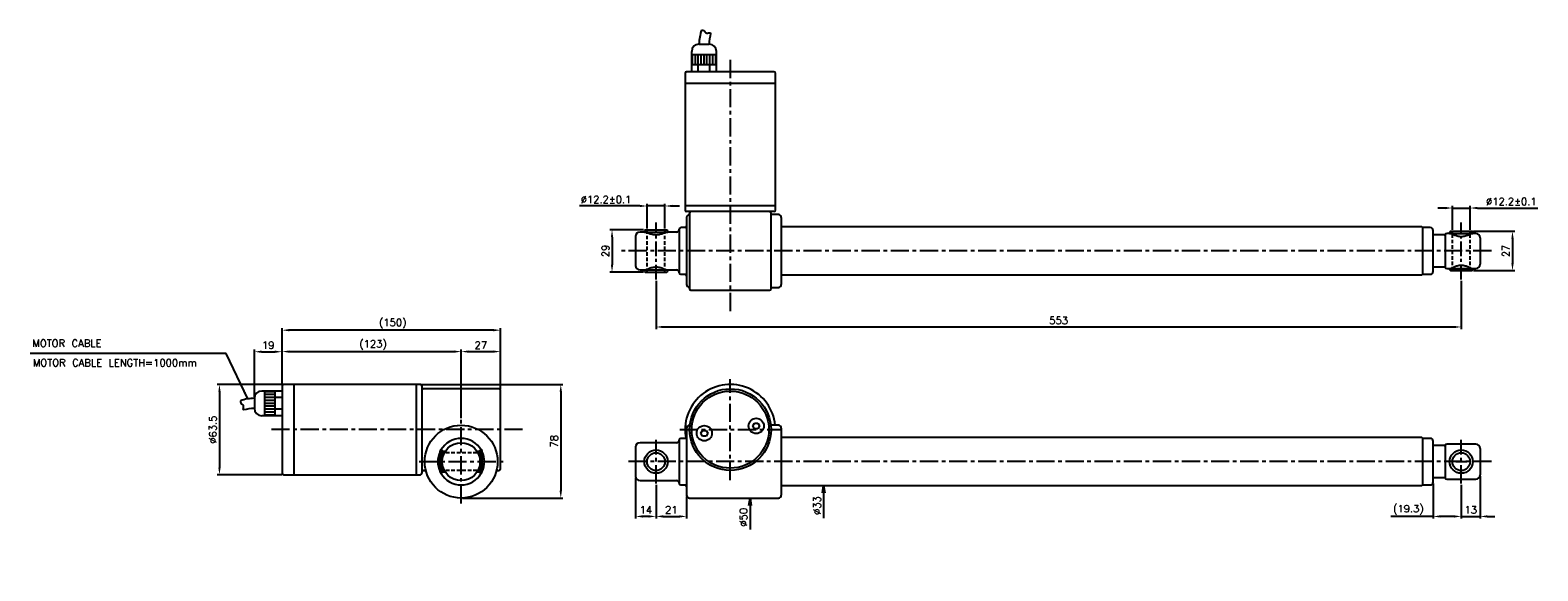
# Model space of a CAD drawing. Extents: x -172 to 864, y 62 to 433.
import ezdxf

# ---------------------------------------------------------------- set-up
doc = ezdxf.new("R2010")
doc.units = 0
doc.header["$LTSCALE"] = 10
doc.header["$MEASUREMENT"] = 0
doc.header["$PDMODE"] = 3
doc.linetypes.add('CENTER', pattern=[2, 1.25, -0.25, 0.25, -0.25])
doc.linetypes.add('HIDDEN', pattern=[0.375, 0.25, -0.125])
doc.layers.get('0').update_dxf_attribs({"linetype": 'CONTINUOUS'})
doc.layers.get('DEFPOINTS').update_dxf_attribs({"linetype": 'CONTINUOUS'})
for name, color, linetype in [('CE', 7, 'CENTER'), ('DIM', 7, 'CONTINUOUS'), ('HIDDEN', 7, 'HIDDEN')]:
    doc.layers.add(name, color=color, linetype=linetype)
doc.styles.get("Standard").update_dxf_attribs({"font": 'txt.shx'})
doc.dimstyles.new('FU-2D', dxfattribs={"dimtxt": 2, "dimasz": 2, "dimexe": 1.5, "dimexo": 1, "dimgap": 0.8, "dimtad": 1, "dimdec": 3, "dimtxsty": 'STANDARD', "dimblk1": 'OPEN', "dimblk2": 'OPEN', "dimsah": 1, "dimcen": -1.5, "dimclrd": 256, "dimclre": 256, "dimclrt": 256, "dimazin": 3, "dimtp": 0.3, "dimtfac": 0.8, "dimtmove": 0, "dimatfit": 3, "dimtolj": 1})

# ---------------------------------------------------------------- blocks, each defined once
blk = doc.blocks.new('_OPEN')
at = {"color": 0, "linetype": 'BYBLOCK'}
for p, q in [((-1, 0.17), (0, 0)), ((0, 0), (-1, -0.17)), ((0, 0), (-1, 0))]:
    blk.add_line(p, q, dxfattribs=at)
blk = doc.blocks.new('*D1')
at = {"layer": 'DEFPOINTS', "color": 0}
for p in [(322.6, 111.7), (342, 111.7), (339.4, 61.7)]:
    blk.add_point(p, dxfattribs=at)
at = {"layer": 'DIM'}
blk.add_line((322.6, 106.7), (322.6, 90.2), dxfattribs=at)
at = {"layer": 'DIM', "xscale": 5, "yscale": 5, "zscale": 5, "rotation": 90}
blk.add_blockref('_OPEN', (322.6, 111.7), dxfattribs=at)
at = {"layer": 'DIM', "insert": (318.1, 98.5), "char_height": 5, "attachment_point": 5, "rotation": 90}
blk.add_mtext('\\A1;%%c50', dxfattribs=at)
blk = doc.blocks.new('*D2')
at = {"layer": 'DEFPOINTS', "color": 0}
for p in [(344.8, 120.2), (373.1, 120.2), (344.8, 87.2)]:
    blk.add_point(p, dxfattribs=at)
at = {"layer": 'DIM'}
blk.add_line((373.1, 115.2), (373.1, 97.9), dxfattribs=at)
at = {"layer": 'DIM', "xscale": 5, "yscale": 5, "zscale": 5, "rotation": 90}
blk.add_blockref('_OPEN', (373.1, 120.2), dxfattribs=at)
at = {"layer": 'DIM', "insert": (368.6, 106.6), "char_height": 5, "attachment_point": 5, "rotation": 90}
blk.add_mtext('\\A1;%%c33', dxfattribs=at)
blk = doc.blocks.new('*D3')
at = {"layer": 'DEFPOINTS', "color": 0}
for p in [(258, 121.7), (279, 113.7), (279, 99.1)]:
    blk.add_point(p, dxfattribs=at)
at = {"layer": 'DIM'}
for p, q in [((258, 120.7), (258, 97.6)), ((279, 112.7), (279, 97.6)), ((263, 99.1), (274, 99.1))]:
    blk.add_line(p, q, dxfattribs=at)
for points in [[(263, 99.9), (263, 98.3), (258, 99.1)], [(274, 99.9), (274, 98.3), (279, 99.1)]]:
    blk.add_solid(points, dxfattribs=at)
at = {"layer": 'DIM', "insert": (268.5, 103.6), "char_height": 5, "attachment_point": 5}
blk.add_mtext('21', dxfattribs=at)
blk = doc.blocks.new('*D4')
at = {"layer": 'DEFPOINTS', "color": 0}
for p in [(244, 126.7), (258, 121.7), (244, 99.1)]:
    blk.add_point(p, dxfattribs=at)
at = {"layer": 'DIM'}
for p, q in [((244, 125.7), (244, 97.6)), ((258, 120.7), (258, 97.6)), ((253, 99.1), (249, 99.1))]:
    blk.add_line(p, q, dxfattribs=at)
for points in [[(249, 99.9), (249, 98.3), (244, 99.1)], [(253, 99.9), (253, 98.3), (258, 99.1)]]:
    blk.add_solid(points, dxfattribs=at)
at = {"layer": 'DIM', "insert": (251, 103.6), "char_height": 5, "attachment_point": 5}
blk.add_mtext('14', dxfattribs=at)
blk = doc.blocks.new('*D5')
at = {"layer": 'DEFPOINTS', "color": 0}
for p in [(824, 127.7), (811, 121.7), (824, 99.1)]:
    blk.add_point(p, dxfattribs=at)
at = {"layer": 'DIM'}
for p, q in [((824, 126.7), (824, 97.6)), ((811, 120.7), (811, 97.6)), ((806, 99.1), (801, 99.1)), ((811, 99.1), (824, 99.1)), ((829, 99.1), (834, 99.1))]:
    blk.add_line(p, q, dxfattribs=at)
for points in [[(806, 99.9), (806, 98.3), (811, 99.1)], [(829, 99.9), (829, 98.3), (824, 99.1)]]:
    blk.add_solid(points, dxfattribs=at)
at = {"layer": 'DIM', "insert": (817.5, 103.6), "char_height": 5, "attachment_point": 5}
blk.add_mtext('13', dxfattribs=at)
blk = doc.blocks.new('*D6')
at = {"layer": 'DEFPOINTS', "color": 0}
for p in [(791.7, 122.7), (811, 121.7), (811, 99.1)]:
    blk.add_point(p, dxfattribs=at)
at = {"layer": 'DIM'}
for p, q in [((791.7, 121.7), (791.7, 97.6)), ((811, 120.7), (811, 97.6)), ((791.7, 99.1), (762.7, 99.1)), ((806, 99.1), (796.7, 99.1))]:
    blk.add_line(p, q, dxfattribs=at)
for points in [[(796.7, 99.9), (796.7, 98.3), (791.7, 99.1)], [(806, 99.9), (806, 98.3), (811, 99.1)]]:
    blk.add_solid(points, dxfattribs=at)
at = {"layer": 'DIM', "insert": (774.7, 103.6), "char_height": 5, "attachment_point": 5}
blk.add_mtext('(19.3)', dxfattribs=at)
blk = doc.blocks.new('*D8')
at = {"layer": 'DEFPOINTS', "color": 0}
for p in [(818.5, 294.9), (818.5, 267.9), (846.2, 267.9)]:
    blk.add_point(p, dxfattribs=at)
at = {"layer": 'DIM'}
for p, q in [((819.5, 294.9), (847.7, 294.9)), ((846.2, 289.9), (846.2, 272.9)), ((819.5, 267.9), (847.7, 267.9))]:
    blk.add_line(p, q, dxfattribs=at)
for points in [[(845.4, 289.9), (847, 289.9), (846.2, 294.9)], [(845.4, 272.9), (847, 272.9), (846.2, 267.9)]]:
    blk.add_solid(points, dxfattribs=at)
at = {"layer": 'DIM', "insert": (841.7, 281.4), "char_height": 5, "attachment_point": 5, "rotation": 90}
blk.add_mtext('27', dxfattribs=at)
blk = doc.blocks.new('*D9')
at = {"layer": 'DEFPOINTS', "color": 0}
for p in [(817.1, 310.9), (804.9, 294.9), (817.1, 294.9)]:
    blk.add_point(p, dxfattribs=at)
at = {"layer": 'DIM'}
for p, q in [((799.9, 310.9), (794.9, 310.9)), ((804.9, 295.9), (804.9, 312.4)), ((804.9, 310.9), (817.1, 310.9)), ((817.1, 295.9), (817.1, 312.4)), ((822.1, 310.9), (863.6, 310.9))]:
    blk.add_line(p, q, dxfattribs=at)
for points in [[(799.9, 311.7), (799.9, 310.1), (804.9, 310.9)], [(822.1, 311.7), (822.1, 310.1), (817.1, 310.9)]]:
    blk.add_solid(points, dxfattribs=at)
at = {"layer": 'DIM', "insert": (845.4, 315.4), "char_height": 5, "attachment_point": 5}
blk.add_mtext('%%c12.2%%p0.1', dxfattribs=at)
blk = doc.blocks.new('*D10')
at = {"layer": 'DEFPOINTS', "color": 0}
for p in [(264.1, 312.3), (251.9, 295.9), (264.1, 295.9)]:
    blk.add_point(p, dxfattribs=at)
at = {"layer": 'DIM'}
for p, q in [((246.9, 312.3), (205.4, 312.3)), ((251.9, 296.9), (251.9, 313.8)), ((264.1, 312.3), (251.9, 312.3)), ((264.1, 296.9), (264.1, 313.8)), ((269.1, 312.3), (274.1, 312.3))]:
    blk.add_line(p, q, dxfattribs=at)
for points in [[(246.9, 313.1), (246.9, 311.5), (251.9, 312.3)], [(269.1, 313.1), (269.1, 311.5), (264.1, 312.3)]]:
    blk.add_solid(points, dxfattribs=at)
at = {"layer": 'DIM', "insert": (223.7, 316.8), "char_height": 5, "attachment_point": 5}
blk.add_mtext('%%c12.2%%p0.1', dxfattribs=at)
blk = doc.blocks.new('*D11')
at = {"layer": 'DEFPOINTS', "color": 0}
for p in [(250.5, 295.9), (227.8, 266.9), (250.5, 266.9)]:
    blk.add_point(p, dxfattribs=at)
at = {"layer": 'DIM'}
for p, q in [((249.5, 295.9), (226.3, 295.9)), ((227.8, 290.9), (227.8, 271.9)), ((249.5, 266.9), (226.3, 266.9))]:
    blk.add_line(p, q, dxfattribs=at)
for points in [[(227, 290.9), (228.6, 290.9), (227.8, 295.9)], [(227, 271.9), (228.6, 271.9), (227.8, 266.9)]]:
    blk.add_solid(points, dxfattribs=at)
at = {"layer": 'DIM', "insert": (223.3, 281.4), "char_height": 5, "attachment_point": 5, "rotation": 90}
blk.add_mtext('29', dxfattribs=at)
blk = doc.blocks.new('*D12')
at = {"layer": 'DEFPOINTS', "color": 0}
for p in [(2.2, 189.7), (-41.8, 127.7), (2.2, 127.7)]:
    blk.add_point(p, dxfattribs=at)
at = {"layer": 'DIM'}
for p, q in [((1.2, 189.7), (-43.3, 189.7)), ((-41.8, 184.7), (-41.8, 132.7)), ((1.2, 127.7), (-43.3, 127.7))]:
    blk.add_line(p, q, dxfattribs=at)
for points in [[(-42.6, 184.7), (-41, 184.7), (-41.8, 189.7)], [(-42.6, 132.7), (-41, 132.7), (-41.8, 127.7)]]:
    blk.add_solid(points, dxfattribs=at)
at = {"layer": 'DIM', "insert": (-46.3, 158.7), "char_height": 5, "attachment_point": 5, "rotation": 90}
blk.add_mtext('%%c63.5', dxfattribs=at)
blk = doc.blocks.new('*D13')
at = {"layer": 'DEFPOINTS', "color": 0}
for p in [(1.2, 212.2), (1.2, 188.7), (-17.8, 180.2)]:
    blk.add_point(p, dxfattribs=at)
at = {"layer": 'DIM'}
for p, q in [((-17.8, 181.2), (-17.8, 213.7)), ((-12.8, 212.2), (-3.8, 212.2)), ((1.2, 189.7), (1.2, 213.7))]:
    blk.add_line(p, q, dxfattribs=at)
for points in [[(-12.8, 213), (-12.8, 211.4), (-17.8, 212.2)], [(-3.8, 213), (-3.8, 211.4), (1.2, 212.2)]]:
    blk.add_solid(points, dxfattribs=at)
at = {"layer": 'DIM', "insert": (-8.3, 216.7), "char_height": 5, "attachment_point": 5}
blk.add_mtext('19', dxfattribs=at)
blk = doc.blocks.new('*D14')
at = {"layer": 'DEFPOINTS', "color": 0}
for p in [(124.2, 212.3), (1.2, 188.7), (124.2, 165.5)]:
    blk.add_point(p, dxfattribs=at)
at = {"layer": 'DIM'}
for p, q in [((1.2, 189.7), (1.2, 213.8)), ((6.2, 212.3), (119.2, 212.3)), ((124.2, 166.5), (124.2, 213.8))]:
    blk.add_line(p, q, dxfattribs=at)
for points in [[(6.2, 213.1), (6.2, 211.5), (1.2, 212.3)], [(119.2, 213.1), (119.2, 211.5), (124.2, 212.3)]]:
    blk.add_solid(points, dxfattribs=at)
at = {"layer": 'DIM', "insert": (63.7, 216.8), "char_height": 5, "attachment_point": 5}
blk.add_mtext('(123)', dxfattribs=at)
blk = doc.blocks.new('*D15')
at = {"layer": 'DEFPOINTS', "color": 0}
for p in [(151.2, 212.3), (151.2, 185.7), (124.2, 165.5)]:
    blk.add_point(p, dxfattribs=at)
at = {"layer": 'DIM'}
for p, q in [((124.2, 166.5), (124.2, 213.8)), ((129.2, 212.3), (146.2, 212.3)), ((151.2, 186.7), (151.2, 213.8))]:
    blk.add_line(p, q, dxfattribs=at)
for points in [[(129.2, 213.1), (129.2, 211.5), (124.2, 212.3)], [(146.2, 213.1), (146.2, 211.5), (151.2, 212.3)]]:
    blk.add_solid(points, dxfattribs=at)
at = {"layer": 'DIM', "insert": (137.7, 216.8), "char_height": 5, "attachment_point": 5}
blk.add_mtext('27', dxfattribs=at)
blk = doc.blocks.new('*D16')
at = {"layer": 'DEFPOINTS', "color": 0}
for p in [(1.2, 227), (1.2, 188.7), (151.2, 185.7)]:
    blk.add_point(p, dxfattribs=at)
at = {"layer": 'DIM'}
for p, q in [((1.2, 189.7), (1.2, 228.5)), ((151.2, 186.7), (151.2, 228.5)), ((146.2, 227), (6.2, 227))]:
    blk.add_line(p, q, dxfattribs=at)
for points in [[(6.2, 227.8), (6.2, 226.2), (1.2, 227)], [(146.2, 227.8), (146.2, 226.2), (151.2, 227)]]:
    blk.add_solid(points, dxfattribs=at)
at = {"layer": 'DIM', "insert": (77.2, 231.5), "char_height": 5, "attachment_point": 5}
blk.add_mtext('(150)', dxfattribs=at)
blk = doc.blocks.new('*D17')
at = {"layer": 'DEFPOINTS', "color": 0}
for p in [(96.2, 189.7), (124.2, 111.7), (192.6, 111.7)]:
    blk.add_point(p, dxfattribs=at)
at = {"layer": 'DIM'}
for p, q in [((97.2, 189.7), (194.1, 189.7)), ((192.6, 184.7), (192.6, 116.7)), ((125.2, 111.7), (194.1, 111.7))]:
    blk.add_line(p, q, dxfattribs=at)
for points in [[(191.8, 184.7), (193.4, 184.7), (192.6, 189.7)], [(191.8, 116.7), (193.4, 116.7), (192.6, 111.7)]]:
    blk.add_solid(points, dxfattribs=at)
at = {"layer": 'DIM', "insert": (188.1, 150.7), "char_height": 5, "attachment_point": 5, "rotation": 90}
blk.add_mtext('78', dxfattribs=at)
blk = doc.blocks.new('*D18')
at = {"layer": 'DEFPOINTS', "color": 0}
for p in [(258, 261.9), (811, 261.9), (811, 229.2)]:
    blk.add_point(p, dxfattribs=at)
at = {"layer": 'DIM'}
for p, q in [((258, 260.9), (258, 227.7)), ((811, 260.9), (811, 227.7)), ((263, 229.2), (806, 229.2))]:
    blk.add_line(p, q, dxfattribs=at)
for points in [[(263, 230), (263, 228.4), (258, 229.2)], [(806, 230), (806, 228.4), (811, 229.2)]]:
    blk.add_solid(points, dxfattribs=at)
at = {"layer": 'DIM', "insert": (534.5, 233.7), "char_height": 5, "attachment_point": 5}
blk.add_mtext('553', dxfattribs=at)

msp = doc.modelspace()

# ---------------------------------------------------------------- linework, layer by layer
for p, q in [((282.5101, 409.4135), (282.5101, 418.4135)), ((282.5101, 416.4135), (299.5101, 416.4135)), ((283.0101, 409.4135), (283.0101, 416.4135)), ((285.0101, 409.4135), (285.0101, 416.4135)), ((287.0101, 409.4135), (287.0101, 416.4135)), ((287.5101, 423.4135), (294.5101, 423.4135)), ((289.0101, 409.4135), (289.0101, 416.4135)), ((291.0101, 409.4135), (291.0101, 416.4135)), ((293.0101, 409.4135), (293.0101, 416.4135)), ((295.0101, 409.4135), (295.0101, 416.4135)), ((297.0101, 409.4135), (297.0101, 416.4135)), ((299.0101, 409.4135), (299.0101, 416.4135)), ((299.5101, 409.4135), (299.5101, 418.4135)), ((339.0101, 404.4135), (279.0101, 404.4135)), ((339.0101, 404.4135), (279.0101, 404.4135)), ((282.5101, 409.4135), (299.5101, 409.4135)), ((282.5101, 404.4135), (282.5101, 409.4135)), ((287.0101, 404.4135), (287.0101, 409.4135)), ((295.0101, 404.4135), (295.0101, 409.4135)), ((299.5101, 404.4135), (299.5101, 409.4135)), ((278.0101, 403.4135), (278.0101, 309.4135)), ((340.0101, 396.4135), (278.0101, 396.4135)), ((340.0101, 309.4135), (340.0101, 403.4135)), ((340.0101, 312.4135), (278.0101, 312.4135)), ((339.0101, 308.4135), (279.0101, 308.4135)), ((279.0101, 304.4135), (279.0101, 258.4135)), ((281.0101, 307.4135), (281.0101, 255.4135)), ((342.0101, 306.4135), (337.0074, 306.4135)), ((337.0101, 255.4135), (337.0101, 307.4135)), ((344.0101, 301.6135), (344.0007, 301.623)), ((344.0101, 304.4135), (344.0101, 258.4135)), ((244.0101, 291.4135), (244.0101, 271.4135)), ((250.0101, 294.4135), (247.0101, 294.4135)), ((250.5101, 295.9135), (250.0101, 295.4135)), ((250.0101, 295.4135), (250.0101, 294.4135)), ((250.0101, 294.4135), (258.0101, 294.4135)), ((250.5101, 295.9135), (258.0101, 295.9135)), ((258.0101, 295.9135), (265.5101, 295.9135)), ((258.0101, 294.4135), (266.0101, 294.4135)), ((266.0101, 295.4135), (265.5101, 295.9135)), ((266.0101, 294.4135), (266.0101, 295.4135)), ((272.0101, 294.4135), (266.0101, 294.4135)), ((274.0101, 296.4135), (274.0101, 266.4135)), ((278.0101, 297.4135), (275.0101, 297.4135)), ((784.0101, 297.9135), (344.0101, 297.9135)), ((784.5101, 297.4135), (784.0101, 297.9135)), ((784.5101, 281.4135), (784.5101, 297.4135)), ((789.7101, 297.4135), (784.5101, 297.4135)), ((791.7101, 281.4135), (791.7101, 295.4135)), ((799.5101, 292.4135), (791.7101, 292.4135)), ((800.0101, 291.9135), (799.5101, 292.4135)), ((800.0101, 292.4135), (800.0101, 270.4135)), ((804.0101, 293.4135), (801.0101, 293.4135)), ((803.5101, 294.9135), (803.0101, 294.4135)), ((803.0101, 294.4135), (803.0101, 293.4135)), ((803.0101, 293.4135), (811.0101, 293.4135)), ((803.5101, 294.9135), (811.0101, 294.9135)), ((811.0101, 294.9135), (818.5101, 294.9135)), ((811.0101, 293.4135), (819.0101, 293.4135)), ((821.0101, 293.4135), (818.0101, 293.4135)), ((819.0101, 294.4135), (818.5101, 294.9135)), ((819.0101, 293.4135), (819.0101, 294.4135)), ((824.0101, 290.4135), (824.0101, 272.4135)), ((784.5101, 265.4135), (784.5101, 281.4135)), ((791.7101, 267.4135), (791.7101, 281.4135)), ((791.7101, 270.4135), (799.5101, 270.4135)), ((799.5101, 270.4135), (800.0101, 270.9135)), ((801.0101, 269.4135), (804.0101, 269.4135)), ((803.0101, 269.4135), (803.0101, 268.4135)), ((803.0101, 269.4135), (811.0101, 269.4135)), ((811.0101, 269.4135), (819.0101, 269.4135)), ((819.0101, 269.4135), (821.0101, 269.4135)), ((819.0101, 268.4135), (819.0101, 269.4135)), ((247.0101, 268.4135), (250.0101, 268.4135)), ((250.0101, 268.4135), (250.0101, 267.4135)), ((250.0101, 268.4135), (258.0101, 268.4135)), ((250.0101, 267.4135), (250.5101, 266.9135)), ((250.5101, 266.9135), (258.0101, 266.9135)), ((258.0101, 268.4135), (266.0101, 268.4135)), ((258.0101, 266.9135), (265.5101, 266.9135)), ((265.5101, 266.9135), (266.0101, 267.4135)), ((266.0101, 268.4135), (272.0101, 268.4135)), ((266.0101, 267.4135), (266.0101, 268.4135)), ((275.0101, 265.4135), (278.0101, 265.4135)), ((344.0002, 261.2036), (344.0101, 261.2135)), ((344.0101, 264.9135), (784.0101, 264.9135)), ((784.0101, 264.9135), (784.5101, 265.4135)), ((784.5101, 265.4135), (789.7101, 265.4135)), ((803.0101, 268.4135), (803.5101, 267.9135)), ((803.5101, 267.9135), (811.0101, 267.9135)), ((811.0101, 267.9135), (818.5101, 267.9135)), ((818.5101, 267.9135), (819.0101, 268.4135)), ((282.0101, 254.4135), (336.0101, 254.4135)), ((337.0074, 256.4135), (342.0101, 256.4135)), ((1.1833, 188.727), (1.1833, 128.727)), ((96.1833, 189.727), (2.1833, 189.727)), ((9.1833, 189.727), (9.1833, 127.727)), ((93.1833, 189.727), (93.1833, 127.727)), ((97.1833, 188.727), (97.1833, 154.5518)), ((150.1833, 186.727), (98.1833, 186.727)), ((-17.8167, 180.227), (-17.8167, 173.227)), ((-3.8167, 185.227), (-12.8167, 185.227)), ((-10.8167, 185.227), (-10.8167, 168.227)), ((-3.8167, 184.727), (-10.8167, 184.727)), ((-3.8167, 182.727), (-10.8167, 182.727)), ((-3.8167, 180.727), (-10.8167, 180.727)), ((-3.8167, 178.727), (-10.8167, 178.727)), ((-3.8167, 176.727), (-10.8167, 176.727)), ((1.1833, 185.227), (-3.8167, 185.227)), ((-3.8167, 185.227), (-3.8167, 168.227)), ((-3.8167, 185.227), (-3.8167, 168.227)), ((1.1833, 180.727), (-3.8167, 180.727)), ((151.1833, 131.727), (151.1833, 185.727)), ((-3.8167, 168.227), (-12.8167, 168.227)), ((-3.8167, 174.727), (-10.8167, 174.727)), ((-3.8167, 172.727), (-10.8167, 172.727)), ((-3.8167, 170.727), (-10.8167, 170.727)), ((-3.8167, 168.727), (-10.8167, 168.727)), ((1.1833, 172.727), (-3.8167, 172.727)), ((1.1833, 168.227), (-3.8167, 168.227)), ((279.0101, 159.727), (279.0101, 113.727)), ((281.1676, 161.727), (281.0101, 161.727)), ((288.8759, 156.2219), (290.0306, 158.2219)), ((290.0306, 154.2219), (288.8759, 156.2219)), ((290.0306, 158.2219), (292.34, 158.2219)), ((292.34, 158.2219), (293.4947, 156.2219)), ((293.4947, 156.2219), (292.34, 154.2219)), ((324.5256, 161.2321), (325.6803, 163.2321)), ((325.6803, 159.2321), (324.5256, 161.2321)), ((325.6803, 163.2321), (327.9897, 163.2321)), ((327.9897, 159.2321), (325.6803, 159.2321)), ((327.9897, 163.2321), (329.1444, 161.2321)), ((329.1444, 161.2321), (327.9897, 159.2321)), ((342.0101, 161.727), (336.849, 161.727)), ((336.9931, 157.727), (336.9889, 157.727)), ((344.0101, 156.927), (344.0007, 156.9364)), ((344.0101, 159.727), (344.0101, 113.727)), ((97.1833, 154.5518), (97.1833, 128.727)), ((244.0101, 146.727), (244.0101, 126.727)), ((272.0101, 149.727), (247.0101, 149.727)), ((274.0101, 151.727), (274.0101, 121.727)), ((278.0101, 152.727), (275.0101, 152.727)), ((292.34, 154.2219), (290.0306, 154.2219)), ((333.5101, 145.1723), (333.5101, 145.1733)), ((335.0101, 148.3375), (335.0101, 148.3423)), ((335.8101, 150.6218), (335.8101, 150.6338)), ((344.0041, 153.4831), (344.0101, 153.477)), ((784.0101, 153.227), (344.0101, 153.227)), ((784.5101, 152.727), (784.0101, 153.227)), ((784.5101, 120.727), (784.5101, 152.727)), ((789.7101, 152.727), (784.5101, 152.727)), ((791.7101, 122.727), (791.7101, 150.727)), ((799.5101, 147.727), (791.7101, 147.727)), ((800.0101, 147.227), (799.5101, 147.727)), ((800.0101, 147.727), (800.0101, 136.727)), ((821.0101, 148.727), (801.0101, 148.727)), ((824.0101, 145.727), (824.0101, 136.727)), ((110.1833, 144.727), (109.6833, 144.227)), ((109.6833, 129.227), (109.6833, 144.227)), ((111.1833, 144.727), (110.1833, 144.727)), ((111.1833, 136.828), (111.1833, 144.727)), ((113.2265, 143.727), (111.1833, 143.727)), ((111.1833, 128.727), (111.1833, 136.6268)), ((135.1378, 143.727), (135.1374, 143.727)), ((137.1833, 143.727), (135.1378, 143.727)), ((138.1833, 144.727), (137.1833, 144.727)), ((137.1833, 128.727), (137.1833, 144.727)), ((138.6833, 144.227), (138.1833, 144.727)), ((138.6833, 129.227), (138.6833, 144.227)), ((291.0101, 137.288), (291.0101, 137.288)), ((330.0101, 140.2112), (330.0101, 140.2076)), ((333.0101, 144.2971), (333.0101, 144.3064)), ((800.0101, 136.727), (800.0101, 125.727)), ((824.0101, 136.727), (824.0101, 127.727)), ((2.1833, 127.727), (96.1833, 127.727)), ((98.1833, 130.727), (99.9114, 130.727)), ((109.6833, 129.227), (110.1833, 128.727)), ((110.1833, 128.727), (111.1833, 128.727)), ((111.1833, 129.727), (113.2285, 129.727)), ((135.1354, 129.727), (135.1378, 129.727)), ((135.1378, 129.727), (137.1833, 129.727)), ((137.1833, 128.727), (138.1833, 128.727)), ((138.1833, 128.727), (138.6833, 129.227)), ((148.4527, 130.727), (150.1833, 130.727)), ((321.0101, 133.4291), (321.0101, 133.4288)), ((791.7101, 125.727), (799.5101, 125.727)), ((799.5101, 125.727), (800.0101, 126.227)), ((801.0101, 124.727), (821.0101, 124.727)), ((247.0101, 123.727), (272.0101, 123.727)), ((275.0101, 120.727), (278.0101, 120.727)), ((344.0002, 116.5171), (344.0101, 116.527)), ((344.0101, 119.977), (344.0039, 119.9707)), ((344.0101, 120.227), (784.0101, 120.227)), ((784.0101, 120.227), (784.5101, 120.727)), ((784.5101, 120.727), (789.7101, 120.727)), ((281.0101, 111.727), (342.0101, 111.727))]:
    msp.add_line(p, q)
for centre, radius in [((309.0101, 158.727), 28), ((309.0101, 158.727), 26.5), ((326.835, 161.2321), 5.25), ((124.1833, 136.727), 25), ((291.1853, 156.2219), 5.25), ((124.1833, 136.727), 13), ((258.0101, 136.727), 8), ((258.0101, 136.727), 6.1), ((811.0101, 136.727), 8), ((811.0101, 136.727), 6.1)]:
    msp.add_circle(centre, radius)
for centre, radius, start, end in [((320.9961, 422.5641), 33.4967, 161.8094251, 178.5469513), ((327.9961, 422.5641), 33.4967, 165.7246332, 178.5469513), ((287.5101, 418.4135), 5, 90, 180), ((294.5101, 418.4135), 5, 0, 90), ((279.0101, 403.4135), 1, 90, 180), ((339.0101, 403.4135), 1, 0, 90), ((279.0101, 309.4135), 1, 180, 270), ((281.0101, 304.4135), 2, 90.0799032, 180), ((282.0101, 307.4135), 1, 90, 180), ((336.0101, 307.4135), 1, 0, 90), ((339.0101, 309.4135), 1, 270, 0), ((342.0101, 304.4135), 2, 0, 90), ((247.0101, 291.4135), 3, 90, 180), ((272.0101, 296.4135), 2, 270, 0), ((275.0101, 296.4135), 1, 90, 180), ((278.0101, 298.4135), 1, 270, 0), ((789.7101, 295.4135), 2, 0, 90), ((801.0101, 292.4135), 1, 90, 180), ((821.0101, 290.4135), 3, 0, 90), ((247.0101, 271.4135), 3, 180, 270), ((801.0101, 270.4135), 1, 180, 270), ((821.0101, 272.4135), 3, 270, 0), ((272.0101, 266.4135), 2, 0, 90), ((275.0101, 266.4135), 1, 180, 270), ((278.0101, 264.4135), 1, 360, 90), ((789.7101, 267.4135), 2, 270, 0), ((281.0101, 258.4135), 2, 180, 269.9200968), ((282.0101, 255.4135), 1, 180, 270), ((336.0101, 255.4135), 1, 270, 0), ((342.0101, 258.4135), 2, 270, 0), ((2.1833, 188.727), 1, 90, 180), ((96.1833, 188.727), 1, 0, 90), ((98.1833, 185.727), 1, 90, 180), ((150.1833, 185.727), 1, 0, 90), ((309.0101, 158.727), 31, 5.5605602, 188), ((-16.9673, 146.741), 33.4967, 91.4530487, 108.1905749), ((-12.8167, 180.227), 5, 90, 180), ((-16.9673, 139.741), 33.4967, 91.4530487, 104.2753668), ((-12.8167, 173.227), 5, 180, 270), ((281.0101, 159.727), 2, 90, 180), ((291.1853, 156.2219), 2.15, 188.6333629, 188.6425483), ((291.1853, 156.2219), 2.15, 170.7914694, 170.8314636), ((291.1853, 156.2219), 2.15, 129.1685364, 129.2085306), ((291.1853, 156.2219), 2.15, 110.9673364, 110.9976753), ((291.1853, 156.2219), 2.15, 69.0023247, 69.0326636), ((326.835, 161.2321), 2.15, 188.6333629, 188.6425483), ((326.835, 161.2321), 2.15, 170.7914694, 170.8314636), ((326.835, 161.2321), 2.15, 129.1685364, 129.2085306), ((326.835, 161.2321), 2.15, 231.3574517, 231.3666371), ((326.835, 161.2321), 2.15, 110.9673364, 110.9976753), ((326.835, 161.2321), 2.15, 69.0023247, 69.0326636), ((342.0101, 159.727), 2, 0, 90), ((124.1833, 136.727), 16, 30.0095525, 149.9904475), ((247.0101, 146.727), 3, 90, 180), ((272.0101, 151.727), 2, 270, 0), ((275.0101, 151.727), 1, 90, 180), ((278.0101, 153.727), 1, 270, 0), ((309.0101, 158.727), 31, 188, 190.8346314), ((291.1853, 156.2219), 2.15, 231.3574517, 231.3666371), ((789.7101, 150.727), 2, 0, 90), ((801.0101, 147.727), 1, 90, 180), ((821.0101, 145.727), 3, 0, 90), ((124.1833, 136.727), 16, 154.8453889, 205.1740763), ((124.1833, 136.727), 16, 334.8245095, 25.159825), ((2.1833, 128.727), 1, 180, 270), ((96.1833, 128.727), 1, 270, 0), ((98.1833, 131.727), 1, 180, 270), ((124.1833, 136.727), 16, 209.9904484, 270), ((124.1833, 136.727), 16, 270, 330.0095516), ((150.1833, 131.727), 1, 270, 0), ((247.0101, 126.727), 3, 180, 270), ((801.0101, 125.727), 1, 180, 270), ((821.0101, 127.727), 3, 270, 0), ((272.0101, 121.727), 2, 0, 90), ((275.0101, 121.727), 1, 180, 270), ((278.0101, 119.727), 1, 360, 90), ((789.7101, 122.727), 2, 270, 0), ((281.0101, 113.727), 2, 180, 270), ((342.0101, 113.727), 2, 270, 0)]:
    msp.add_arc(centre, radius, start, end)
for points, knots in [([(289.1734, 433.0211), (289.488, 433.0513), (290.2177, 433.0216), (291.3454, 432.5122), (292.0116, 431.0081), (293.6103, 431.0291), (294.9702, 431.3439), (295.3689, 431.0682), (295.5337, 430.8239)], [3.067348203, 3.067348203, 3.067348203, 3.067348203, 4.042553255, 5.321502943, 6.51521063, 8.557803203, 9.401581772, 10.436295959, 10.436295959, 10.436295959, 10.436295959]), ([(265.0101, 294.4135), (265.0101, 294.4135), (264.9662, 294.3897), (264.7844, 294.2932), (264.6466, 294.2205), (264.2863, 294.0376), (264.0635, 293.9272), (263.5529, 293.6883), (263.2649, 293.56), (262.6537, 293.3083), (262.3079, 293.1755), (261.5532, 292.9212), (261.1442, 292.7999), (260.2859, 292.5941), (259.8358, 292.5099), (258.9235, 292.3967), (258.4612, 292.368), (257.5591, 292.368), (257.0968, 292.3967), (256.1845, 292.5099), (255.7344, 292.5941), (254.8761, 292.7999), (254.4671, 292.9212), (253.7124, 293.1755), (253.3666, 293.3083), (252.7554, 293.56), (252.4674, 293.6883), (251.9568, 293.9272), (251.734, 294.0376), (251.3737, 294.2205), (251.2359, 294.2932), (251.0541, 294.3897), (251.0101, 294.4135), (251.0101, 294.4135)], [10.803744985, 10.803744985, 10.803744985, 10.803744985, 12.151614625, 12.151614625, 13.499484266, 13.499484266, 14.847353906, 14.847353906, 16.195223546, 16.195223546, 17.548290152, 17.548290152, 18.901356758, 18.901356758, 20.254423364, 20.254423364, 21.60748997, 21.60748997, 22.960556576, 22.960556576, 24.313623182, 24.313623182, 25.666689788, 25.666689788, 27.019756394, 27.019756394, 28.367626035, 28.367626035, 29.715495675, 29.715495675, 31.063365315, 31.063365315, 32.411234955, 32.411234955, 32.411234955, 32.411234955]), ([(811.0101, 291.1603), (810.5564, 291.1603), (810.0925, 291.193), (809.1787, 291.3206), (808.7287, 291.4153), (807.8716, 291.6449), (807.4637, 291.7796), (806.7108, 292.0607), (806.3659, 292.2068), (805.7566, 292.4827), (805.4694, 292.623), (804.9593, 292.8837), (804.7364, 293.0039), (804.3755, 293.2032), (804.2372, 293.2823), (804.0545, 293.3875), (804.0101, 293.4135), (804.0101, 293.4135)], [0, 0, 0, 0, 1.361137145, 1.361137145, 2.722274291, 2.722274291, 4.083411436, 4.083411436, 5.444548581, 5.444548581, 6.798031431, 6.798031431, 8.15151428, 8.15151428, 9.504997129, 9.504997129, 10.858479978, 10.858479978, 10.858479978, 10.858479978]), ([(818.0101, 293.4135), (818.0101, 293.4135), (817.9658, 293.3875), (817.7831, 293.2823), (817.6448, 293.2032), (817.2839, 293.0039), (817.061, 292.8837), (816.5509, 292.623), (816.2637, 292.4827), (815.6544, 292.2068), (815.3095, 292.0607), (814.5566, 291.7796), (814.1486, 291.6449), (813.2916, 291.4153), (812.8416, 291.3206), (811.9278, 291.193), (811.4639, 291.1603), (811.0101, 291.1603)], [32.575439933, 32.575439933, 32.575439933, 32.575439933, 33.928922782, 33.928922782, 35.282405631, 35.282405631, 36.635888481, 36.635888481, 37.98937133, 37.98937133, 39.350508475, 39.350508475, 40.71164562, 40.71164562, 42.072782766, 42.072782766, 43.433919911, 43.433919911, 43.433919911, 43.433919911]), ([(251.0102, 268.4136), (251.0106, 268.4138), (251.0546, 268.4377), (251.2359, 268.5339), (251.3737, 268.6066), (251.734, 268.7895), (251.9568, 268.8999), (252.4674, 269.1387), (252.7554, 269.2671), (253.3666, 269.5188), (253.7124, 269.6516), (254.4671, 269.9059), (254.8761, 270.0272), (255.7344, 270.233), (256.1845, 270.3172), (257.0968, 270.4304), (257.5591, 270.4591), (258.4612, 270.4591), (258.9235, 270.4304), (259.8358, 270.3172), (260.2859, 270.233), (261.1442, 270.0272), (261.5532, 269.9059), (262.3079, 269.6516), (262.6537, 269.5188), (263.2649, 269.2671), (263.5529, 269.1387), (264.0635, 268.8999), (264.2863, 268.7895), (264.6466, 268.6066), (264.7844, 268.5339), (264.9657, 268.4377), (265.0097, 268.4138), (265.0101, 268.4136)], [10.811030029, 10.811030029, 10.811030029, 10.811030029, 12.151614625, 12.151614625, 13.499484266, 13.499484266, 14.847353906, 14.847353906, 16.195223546, 16.195223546, 17.548290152, 17.548290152, 18.901356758, 18.901356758, 20.254423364, 20.254423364, 21.60748997, 21.60748997, 22.960556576, 22.960556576, 24.313623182, 24.313623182, 25.666689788, 25.666689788, 27.019756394, 27.019756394, 28.367626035, 28.367626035, 29.715495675, 29.715495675, 31.063365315, 31.063365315, 32.403938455, 32.403938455, 32.403938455, 32.403938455]), ([(804.0102, 269.4136), (804.0106, 269.4138), (804.0549, 269.4398), (804.2372, 269.5448), (804.3755, 269.6239), (804.7364, 269.8232), (804.9593, 269.9434), (805.4694, 270.2041), (805.7566, 270.3444), (806.3659, 270.6203), (806.7108, 270.7664), (807.4637, 271.0475), (807.8716, 271.1822), (808.7287, 271.4118), (809.1787, 271.5065), (810.0925, 271.6341), (810.5564, 271.6668), (811.0101, 271.6668)], [32.582154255, 32.582154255, 32.582154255, 32.582154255, 33.928922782, 33.928922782, 35.282405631, 35.282405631, 36.635888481, 36.635888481, 37.98937133, 37.98937133, 39.350508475, 39.350508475, 40.71164562, 40.71164562, 42.072782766, 42.072782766, 43.433919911, 43.433919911, 43.433919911, 43.433919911]), ([(811.0101, 271.6668), (811.4639, 271.6668), (811.9278, 271.6341), (812.8416, 271.5065), (813.2916, 271.4118), (814.1486, 271.1822), (814.5566, 271.0475), (815.3095, 270.7664), (815.6544, 270.6203), (816.2637, 270.3444), (816.5509, 270.2041), (817.061, 269.9434), (817.2839, 269.8232), (817.6448, 269.6239), (817.7831, 269.5448), (817.9654, 269.4398), (818.0097, 269.4138), (818.0101, 269.4136)], [0, 0, 0, 0, 1.361137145, 1.361137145, 2.722274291, 2.722274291, 4.083411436, 4.083411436, 5.444548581, 5.444548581, 6.798031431, 6.798031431, 8.15151428, 8.15151428, 9.504997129, 9.504997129, 10.851755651, 10.851755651, 10.851755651, 10.851755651]), ([(-27.4242, 178.5637), (-27.4544, 178.2491), (-27.4247, 177.5195), (-26.9153, 176.3917), (-25.4112, 175.7255), (-25.4322, 174.1268), (-25.747, 172.7669), (-25.4713, 172.3683), (-25.227, 172.2034)], [3.067348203, 3.067348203, 3.067348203, 3.067348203, 4.042553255, 5.321502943, 6.51521063, 8.557803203, 9.401581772, 10.436295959, 10.436295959, 10.436295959, 10.436295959])]:
    msp.add_open_spline(points, degree=3, knots=knots)
at = {"layer": 'CE', "color": 2}
for p, q in [((309.0101, 412.6135), (309.0101, 239.2135)), ((831.7157, 281.4135), (234.0101, 281.4135)), ((309.0101, 123.977), (309.0101, 193.477)), ((166.3833, 158.727), (-7.0167, 158.727)), ((124.1833, 107.977), (124.1833, 165.477)), ((274.2601, 158.727), (343.7601, 158.727)), ((258.0101, 121.727), (258.0101, 151.727)), ((811.0101, 121.727), (811.0101, 151.727)), ((95.4333, 136.727), (152.9333, 136.727)), ((831.7157, 136.727), (236.7303, 136.727))]:
    msp.add_line(p, q, dxfattribs=at)
at = {"layer": 'CE', "color": 2, "ltscale": 0.8}
for p, q in [((258.0101, 261.9135), (258.0101, 300.9135)), ((811.0101, 261.9135), (811.0101, 300.9135)), ((811.0101, 261.9135), (811.0101, 300.9135))]:
    msp.add_line(p, q, dxfattribs=at)
at = {"layer": 'CE'}
msp.add_line((807.2601, 136.727), (814.7601, 136.727), dxfattribs=at)
at = {"layer": 'DIM'}
msp.add_line((-37.2601, 211.0098), (-171.8102, 211.0098), dxfattribs=at)
at = {"layer": 'HIDDEN', "color": 1}
for p, q in [((251.9101, 266.9135), (251.9101, 295.9135)), ((264.1101, 266.9135), (264.1101, 295.9135)), ((804.9101, 267.9135), (804.9101, 294.9135)), ((817.1101, 267.9135), (817.1101, 294.9135)), ((138.6833, 142.827), (109.6833, 142.827)), ((138.6833, 130.627), (109.6833, 130.627))]:
    msp.add_line(p, q, dxfattribs=at)

# ---------------------------------------------------------------- texts
at = {"layer": 'DIM'}
for s, p in [('MOTOR CABLE', (-170.3005, 215.5186)), ('MOTOR CABLE LENGTH=1000mm', (-169.945, 202.1514))]:
    msp.add_text(s, height=5, dxfattribs=at).set_placement(p)

# ---------------------------------------------------------------- dimensions: what is measured, and where the dimension line sits
for base, p1, p2, text, picture, middle in [((264.1101, 312.3128), (251.9101, 295.9135), (264.1101, 295.9135), '%%c<>%%p0.1', '*D10', (223.6601, 312.3128)), ((817.1101, 310.8961), (804.9101, 294.9135), (817.1101, 294.9135), '%%c<>%%p0.1', '*D9', (845.3601, 310.8961)), ((1.1833, 227.0156), (151.1833, 185.727), (1.1833, 188.727), '(<>)', '*D16', (77.1833, 227.0156)), ((124.1833, 212.2869), (1.1833, 188.727), (124.1833, 165.477), '(<>)', '*D14', (63.6833, 212.2869)), ((811.0101, 99.1093), (791.7101, 122.727), (811.0101, 121.727), '(<>)', '*D6', (774.7101, 99.1093))]:
    dim = msp.add_linear_dim(base=base, p1=p1, p2=p2, text=text, dimstyle='FU-2D', override={"dimtxt": 5, "dimasz": 5, "dimgap": 2, "dimjust": 2, "dimdec": 2, "dimsah": 0, "dimcen": 1, "dimtp": 0.03, "dimtm": 0.1, "dimatfit": 3, "dimtolj": 0}, dxfattribs=at)
    dim.commit()
    dim.dimension.update_dxf_attribs({"geometry": picture, "text_midpoint": middle, "dimtype": 160})
for base, p1, p2, picture, middle in [((227.797, 266.9135), (250.5101, 295.9135), (250.5101, 266.9135), '*D11', (227.797, 281.4135)), ((846.2061, 267.9135), (818.5101, 294.9135), (818.5101, 267.9135), '*D8', (846.2061, 281.4135)), ((192.6126, 111.727), (96.1833, 189.727), (124.1833, 111.727), '*D17', (192.6126, 150.727))]:
    dim = msp.add_linear_dim(base=base, p1=p1, p2=p2, angle=90, dimstyle='FU-2D', override={"dimtxt": 5, "dimasz": 5, "dimgap": 2, "dimjust": 2, "dimdec": 2, "dimsah": 0, "dimcen": 1, "dimtp": 0.03, "dimtm": 0.1, "dimatfit": 3, "dimtolj": 0}, dxfattribs=at)
    dim.commit()
    dim.dimension.update_dxf_attribs({"geometry": picture, "text_midpoint": middle, "dimtype": 160})
for base, p1, p2, picture, middle in [((811.0101, 229.2116), (258.0101, 261.9135), (811.0101, 261.9135), '*D18', (534.5101, 229.2116)), ((1.1833, 212.1942), (-17.8167, 180.227), (1.1833, 188.727), '*D13', (-8.3167, 212.1942)), ((151.1833, 212.2869), (124.1833, 165.477), (151.1833, 185.727), '*D15', (137.6833, 212.2869)), ((244.0101, 99.1093), (258.0101, 121.727), (244.0101, 126.727), '*D4', (251.0101, 99.1093)), ((824.0101, 99.1093), (811.0101, 121.727), (824.0101, 127.727), '*D5', (817.5101, 99.1093)), ((279.0101, 99.1093), (258.0101, 121.727), (279.0101, 113.727), '*D3', (268.5101, 99.1093))]:
    dim = msp.add_linear_dim(base=base, p1=p1, p2=p2, dimstyle='FU-2D', override={"dimtxt": 5, "dimasz": 5, "dimgap": 2, "dimjust": 2, "dimdec": 2, "dimsah": 0, "dimcen": 1, "dimtp": 0.03, "dimtm": 0.1, "dimatfit": 3, "dimtolj": 0}, dxfattribs=at)
    dim.commit()
    dim.dimension.update_dxf_attribs({"geometry": picture, "text_midpoint": middle, "dimtype": 160})
dim = msp.add_linear_dim(base=(-41.8164, 127.727), p1=(2.1833, 189.727), p2=(2.1833, 127.727), angle=90, text='%%c63.5', dimstyle='FU-2D', override={"dimtxt": 5, "dimasz": 5, "dimgap": 2, "dimjust": 2, "dimdec": 2, "dimsah": 0, "dimcen": 1, "dimtp": 0.03, "dimtm": 0.1, "dimatfit": 3, "dimtolj": 0}, dxfattribs=at)
dim.commit()
dim.dimension.update_dxf_attribs({"geometry": '*D12', "text_midpoint": (-41.8164, 158.727), "dimtype": 160})
for base, p1, p2, text, picture, middle in [((373.1252, 120.227), (344.7643, 87.227), (344.7643, 120.227), '%%c33', '*D2', (368.6252, 106.5603)), ((322.5859, 111.727), (339.4296, 61.727), (342.0101, 111.727), '%%c<>', '*D1', (318.0859, 98.477))]:
    dim = msp.add_linear_dim(base=base, p1=p1, p2=p2, angle=90, text=text, dimstyle='FU-2D', override={"dimscale": 2.5, "dimjust": 2, "dimse1": 1, "dimse2": 1, "dimsd1": 1, "dimtp": 0}, dxfattribs=at)
    dim.commit()
    dim.dimension.update_dxf_attribs({"geometry": picture, "text_midpoint": middle})

# ---------------------------------------------------------------- leaders
for points, override in [([(-22.3658, 179.7999), (-37.2601, 211.0098)], {"dimtxt": 5, "dimasz": 5, "dimgap": 2, "dimtad": 0, "dimjust": 2, "dimdec": 2, "dimcen": 1, "dimtp": 0.03, "dimtm": 0.1, "dimatfit": 3, "dimtolj": 0}), ([(373.1252, 120.227), (373.1252, 97.8936)], {"dimtxt": 5, "dimasz": 5, "dimexe": 1, "dimgap": 2, "dimtad": 0, "dimjust": 2, "dimdec": 2, "dimcen": 1, "dimtp": 0.03, "dimtm": 0.1, "dimatfit": 3, "dimtolj": 0}), ([(322.5859, 111.727), (322.5859, 90.227)], {"dimtxt": 5, "dimasz": 5, "dimexe": 1, "dimgap": 2, "dimtad": 0, "dimjust": 2, "dimdec": 2, "dimcen": 1, "dimtp": 0.03, "dimtm": 0.1, "dimatfit": 3, "dimtolj": 0})]:
    msp.add_leader(points, dimstyle='FU-2D', override=override, dxfattribs=at)

doc.saveas('drawing.dxf')
